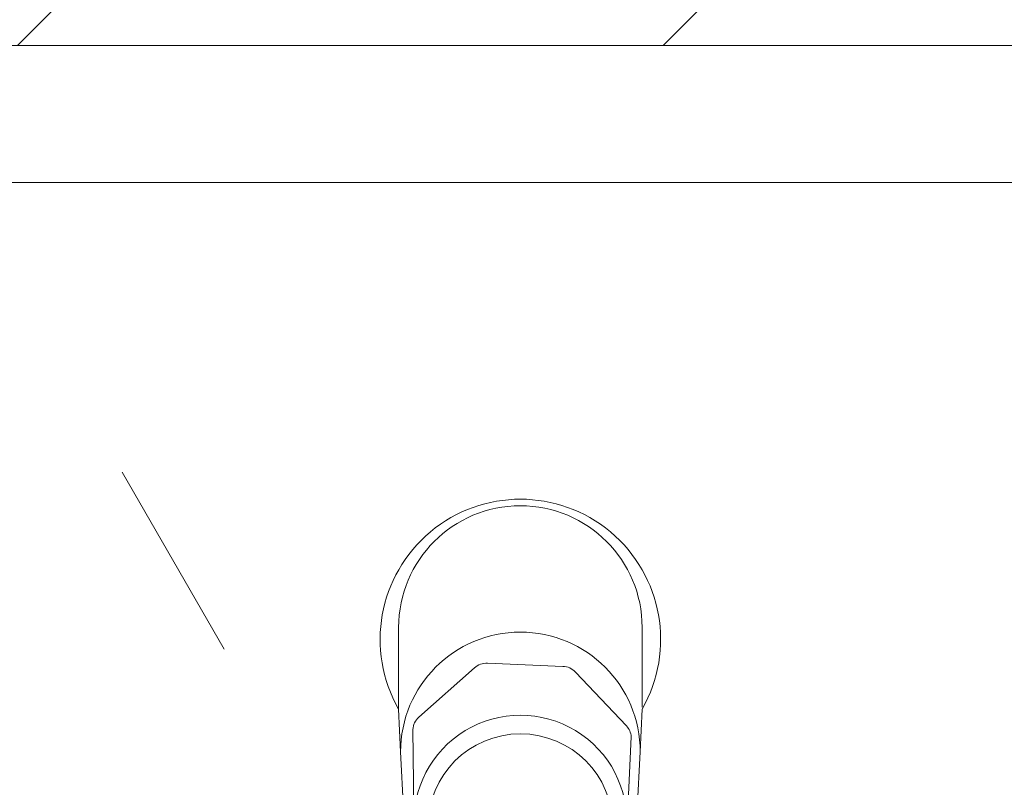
# Model space of a CAD drawing. Header units: millimetres. Extents: x 5980700 to 6194397, y -12939 to 2351883.
# Tile 73 of 124: x 6036539 to 6036701, y -2028 to -1902. Entities that reach past the tile are written whole.
import ezdxf

# ---------------------------------------------------------------- set-up
doc = ezdxf.new("R2010")
doc.units = ezdxf.units.MM
for name, color, linetype, lineweight in [('A-WALL', 113, 'Continuous', 18), ('A-WALL-PATT', 111, 'Continuous', 25), ('P-SANR-FIXT', 6, 'Continuous', 9), ('Q-CASE', 31, 'Continuous', 9)]:
    doc.layers.add(name, color=color, linetype=linetype, lineweight=lineweight)
pattern_1 = [(0, (2e-05, -3e-05), (812.8, 203.2), [33.528, -576.072, 33.528, -576.072, -3251.2]), (0, (2e-05, -3e-05), (812.8, 203.2), [-1219.2, 33.528, -1185.672, 33.528, -576.072, -1422.4]), (0, (2e-05, -3e-05), (812.8, 203.2), [-3048, 33.528, -372.872, 33.528, -982.472]), (120, (304.8, 101.6), (-582.3763620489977, 602.3054481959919), [33.52799999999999, -576.0719999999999, 33.52799999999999, -576.0719999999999, -3251.199999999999]), (120, (304.8, 101.6), (-582.3763620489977, 602.3054481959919), [-1219.2, 33.52799999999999, -1185.672, 33.52799999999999, -576.0719999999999, -1422.4]), (120, (304.8, 101.6), (-582.3763620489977, 602.3054481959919), [-3048, 33.52799999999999, -372.8719999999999, 33.52799999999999, -982.4719999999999]), (240, (406.4, 508), (-230.4236379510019, -805.5054481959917), [33.528, -576.072, 33.528, -576.072, -3251.2]), (240, (406.4, 508), (-230.4236379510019, -805.5054481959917), [-1219.2, 33.528, -1185.672, 33.528, -576.072, -1422.4]), (240, (406.4, 508), (-230.4236379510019, -805.5054481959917), [-3048, 33.528, -372.872, 33.528, -982.472])]
pattern_2 = [(216.87, (635, 1587.5), (4762.494328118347, 3175.008507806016), [793.75, -7143.75]), (206.565, (1587.5, 1111.25), (-1587.501456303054, -1587.499067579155), [1774.879, -1774.879]), (198.435, (1587.5, 317.5), (-3174.997452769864, -1587.50290376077), [1004.024, -4016.092])]

# ---------------------------------------------------------------- blocks, each defined once
blk = doc.blocks.new('Componentes de gabinete 9 - Componentes de gabinete 10-3871332-PLANTA DE CAIMENTO DE PISOS - TÉRREO')
at = {"layer": 'Q-CASE', "lineweight": 5}
h = blk.add_hatch(dxfattribs=at)
h.set_pattern_fill('FP_34', color=256, style=0, pattern_type=2)
h.set_pattern_definition(pattern_1)
h.paths.add_polyline_path([(-4291.627681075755, -2503.341032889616), (-4266.627681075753, -2503.341032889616), (-4266.627681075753, -2018.841821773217), (-4090.616646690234, -2018.841821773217), (-4090.616646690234, -1928.341032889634), (-1916.627681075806, -1928.341032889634), (-1916.627681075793, -2503.341032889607), (-1891.627681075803, -2503.341032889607), (-1891.627681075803, -1905.841032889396), (-4115.616646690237, -1905.841032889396), (-4115.616646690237, -1993.841821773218), (-4291.627681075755, -1993.841821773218), (-4291.627681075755, -2440.934425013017)])
h = blk.add_hatch(dxfattribs=at)
h.set_pattern_fill('FP_33', color=256, style=0, pattern_type=2)
h.set_pattern_definition(pattern_2)
h.paths.add_polyline_path([(-4291.627681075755, -2503.341032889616), (-4266.627681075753, -2503.341032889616), (-4266.627681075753, -2018.841821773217), (-4090.616646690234, -2018.841821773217), (-4090.616646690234, -1928.341032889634), (-1916.627681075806, -1928.341032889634), (-1916.627681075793, -2503.341032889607), (-1891.627681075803, -2503.341032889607), (-1891.627681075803, -1905.841032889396), (-4115.616646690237, -1905.841032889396), (-4115.616646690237, -1993.841821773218), (-4291.627681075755, -1993.841821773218), (-4291.627681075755, -2440.934425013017)])
h = blk.add_hatch(dxfattribs=at)
h.set_pattern_fill('FP_32', color=256, style=0, pattern_type=2)
h.set_pattern_definition(pattern_1)
h.paths.add_polyline_path([(-1916.627681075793, -2503.341032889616), (-1916.627681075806, -1928.341032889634), (-4090.616646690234, -1928.341032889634), (-4090.616646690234, -2018.841821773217), (-4266.627681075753, -2018.841821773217), (-4266.627681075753, -2503.341032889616), (-2157.504512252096, -2503.341032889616)])
h.paths.add_polyline_path([(-3110.634107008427, -2404.163083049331), (-3167.436296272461, -2399.394518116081), (-3221.157012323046, -2385.38959533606), (-3268.906719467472, -2363.038630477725), (-3308.194852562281, -2333.777107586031), (-3337.907475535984, -2297.861812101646), (-3354.729751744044, -2262.080064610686), (-3360.600275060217, -2223.341032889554), (-3354.729751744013, -2184.602001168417), (-3335.245784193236, -2144.961343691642), (-3308.194852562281, -2112.904958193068), (-3268.906719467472, -2083.643435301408), (-3221.157012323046, -2061.292470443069), (-3167.436296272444, -2047.287547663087), (-3110.634107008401, -2042.518982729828), (-3072.063723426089, -2045.756980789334), (-3073.614829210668, -2014.807732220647), (-3075.889238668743, -2009.253733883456), (-3076.651862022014, -2003.300731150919), (-3075.850939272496, -1997.352760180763), (-3073.29385822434, -1991.492903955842), (-3069.878323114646, -1987.058951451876), (-3065.11199704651, -1983.411764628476), (-3059.56534687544, -1981.119493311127), (-3053.61482921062, -1980.337716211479), (-3047.664311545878, -1981.119493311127), (-3040.81046620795, -1984.412028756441), (-3037.351335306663, -1987.058951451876), (-3033.614829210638, -1991.990953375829), (-3031.378719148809, -1997.352760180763), (-3030.577796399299, -2003.300731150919), (-3031.340419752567, -2009.253733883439), (-3033.614829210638, -2014.807732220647), (-3035.478337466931, -2051.831263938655), (-3033.390313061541, -2052.15085995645), (-3025.61542372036, -2054.643551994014), (-3000.111201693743, -2061.292470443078), (-2952.361494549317, -2083.643435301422), (-2913.073361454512, -2112.904958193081), (-2884.108826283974, -2147.229036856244), (-2866.538462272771, -2184.602001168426), (-2860.667938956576, -2223.341032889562), (-2866.538462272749, -2262.080064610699), (-2884.108826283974, -2299.453028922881), (-2913.073361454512, -2333.777107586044), (-2952.361494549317, -2363.038630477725), (-3000.111201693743, -2385.38959533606), (-3053.831917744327, -2399.394518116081)])
h.paths.add_polyline_path([(-2291.627681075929, -2404.16308304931), (-2348.429870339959, -2399.394518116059), (-2402.150586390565, -2385.38959533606), (-2451.939830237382, -2361.51959800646), (-2489.188426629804, -2333.777107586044), (-2518.152961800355, -2299.453028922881), (-2535.72332581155, -2262.080064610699), (-2541.593849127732, -2223.341032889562), (-2535.72332581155, -2184.602001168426), (-2518.152961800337, -2147.229036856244), (-2489.188426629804, -2112.904958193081), (-2449.90029353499, -2083.643435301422), (-2402.150586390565, -2061.292470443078), (-2348.42987034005, -2047.287547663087), (-2310.16307827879, -2044.075036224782), (-2311.627681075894, -2014.807732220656), (-2313.90209053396, -2009.253733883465), (-2314.664713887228, -2003.300731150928), (-2313.863791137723, -1997.352760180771), (-2311.306710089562, -1991.492903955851), (-2304.722171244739, -1984.634033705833), (-2303.124848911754, -1983.411764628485), (-2297.578198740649, -1981.119493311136), (-2291.627681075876, -1980.337716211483), (-2285.677163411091, -1981.119493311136), (-2280.130513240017, -1983.411764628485), (-2275.364187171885, -1987.058951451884), (-2271.62768107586, -1991.990953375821), (-2269.353271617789, -1997.637186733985), (-2268.590648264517, -2003.300731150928), (-2269.353271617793, -2009.253733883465), (-2271.62768107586, -2014.807732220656), (-2271.948652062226, -2044.171044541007), (-2234.825491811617, -2047.287547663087), (-2181.104775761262, -2061.292470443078), (-2133.355068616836, -2083.643435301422), (-2094.066935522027, -2112.904958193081), (-2065.102400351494, -2147.229036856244), (-2047.532036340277, -2184.60200116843), (-2041.661513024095, -2223.341032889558), (-2047.532036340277, -2262.080064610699), (-2065.102400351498, -2299.453028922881), (-2094.066935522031, -2333.777107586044), (-2133.355068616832, -2363.038630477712), (-2181.104775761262, -2385.389595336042), (-2234.825491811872, -2399.394518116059)])
h.paths.add_polyline_path([(-3853.614829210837, -2404.163083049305), (-3910.417018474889, -2399.394518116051), (-3964.137734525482, -2385.389595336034), (-4011.887441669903, -2363.038630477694), (-4055.841707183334, -2329.142378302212), (-4081.97028659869, -2296.553628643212), (-4098.118636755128, -2260.765137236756), (-4103.580997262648, -2223.341032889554), (-4097.710473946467, -2184.602001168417), (-4080.14010993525, -2147.229036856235), (-4051.175574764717, -2112.904958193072), (-4011.887441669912, -2083.643435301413), (-3964.137734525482, -2061.292470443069), (-3910.417018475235, -2047.287547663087), (-3872.19667104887, -2043.171977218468), (-3873.614829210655, -2014.807732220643), (-3875.889238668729, -2009.253733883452), (-3876.651862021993, -2003.300731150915), (-3875.850939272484, -1997.352760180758), (-3873.293858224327, -1991.492903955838), (-3868.415851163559, -1985.939869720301), (-3865.111997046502, -1983.411764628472), (-3859.565346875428, -1981.119493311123), (-3853.61482921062, -1980.337716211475), (-3847.664311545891, -1981.119493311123), (-3842.117661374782, -1983.411764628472), (-3837.351335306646, -1987.058951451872), (-3833.614829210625, -1991.990953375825), (-3831.378719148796, -1997.352760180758), (-3830.577796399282, -2003.300731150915), (-3831.340419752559, -2009.253733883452), (-3833.614829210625, -2014.807732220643), (-3833.935800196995, -2044.171044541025), (-3796.812639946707, -2047.287547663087), (-3743.091923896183, -2061.292470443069), (-3695.342216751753, -2083.643435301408), (-3651.387951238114, -2117.539687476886), (-3625.259371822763, -2150.128437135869), (-3609.111021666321, -2185.91692854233), (-3603.648661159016, -2223.341032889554), (-3609.519184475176, -2262.080064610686), (-3629.681102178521, -2302.524118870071), (-3656.054083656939, -2333.777107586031), (-3695.342216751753, -2363.038630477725), (-3743.091923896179, -2385.38959533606), (-3796.812639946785, -2399.394518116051), (-3847.738132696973, -2403.669732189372)])
h = blk.add_hatch(dxfattribs=at)
h.set_pattern_fill('FP_33', color=256, style=0, pattern_type=2)
h.set_pattern_definition(pattern_2)
h.paths.add_polyline_path([(-1916.627681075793, -2503.341032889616), (-1916.627681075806, -1928.341032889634), (-4090.616646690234, -1928.341032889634), (-4090.616646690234, -2018.841821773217), (-4266.627681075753, -2018.841821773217), (-4266.627681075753, -2503.341032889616), (-2157.504512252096, -2503.341032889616)])
h.paths.add_polyline_path([(-3110.634107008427, -2404.163083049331), (-3167.436296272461, -2399.394518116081), (-3221.157012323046, -2385.38959533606), (-3268.906719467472, -2363.038630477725), (-3308.194852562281, -2333.777107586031), (-3337.907475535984, -2297.861812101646), (-3354.729751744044, -2262.080064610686), (-3360.600275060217, -2223.341032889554), (-3354.729751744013, -2184.602001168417), (-3335.245784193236, -2144.961343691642), (-3308.194852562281, -2112.904958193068), (-3268.906719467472, -2083.643435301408), (-3221.157012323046, -2061.292470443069), (-3167.436296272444, -2047.287547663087), (-3110.634107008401, -2042.518982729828), (-3072.063723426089, -2045.756980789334), (-3073.614829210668, -2014.807732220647), (-3075.889238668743, -2009.253733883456), (-3076.651862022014, -2003.300731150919), (-3075.850939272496, -1997.352760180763), (-3073.29385822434, -1991.492903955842), (-3069.878323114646, -1987.058951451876), (-3065.11199704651, -1983.411764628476), (-3059.56534687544, -1981.119493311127), (-3053.61482921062, -1980.337716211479), (-3047.664311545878, -1981.119493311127), (-3040.81046620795, -1984.412028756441), (-3037.351335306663, -1987.058951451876), (-3033.614829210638, -1991.990953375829), (-3031.378719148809, -1997.352760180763), (-3030.577796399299, -2003.300731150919), (-3031.340419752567, -2009.253733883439), (-3033.614829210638, -2014.807732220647), (-3035.478337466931, -2051.831263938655), (-3033.390313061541, -2052.15085995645), (-3025.61542372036, -2054.643551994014), (-3000.111201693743, -2061.292470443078), (-2952.361494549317, -2083.643435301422), (-2913.073361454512, -2112.904958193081), (-2884.108826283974, -2147.229036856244), (-2866.538462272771, -2184.602001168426), (-2860.667938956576, -2223.341032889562), (-2866.538462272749, -2262.080064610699), (-2884.108826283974, -2299.453028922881), (-2913.073361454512, -2333.777107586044), (-2952.361494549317, -2363.038630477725), (-3000.111201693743, -2385.38959533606), (-3053.831917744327, -2399.394518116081)])
h.paths.add_polyline_path([(-2291.627681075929, -2404.16308304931), (-2348.429870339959, -2399.394518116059), (-2402.150586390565, -2385.38959533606), (-2451.939830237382, -2361.51959800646), (-2489.188426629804, -2333.777107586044), (-2518.152961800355, -2299.453028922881), (-2535.72332581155, -2262.080064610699), (-2541.593849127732, -2223.341032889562), (-2535.72332581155, -2184.602001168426), (-2518.152961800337, -2147.229036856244), (-2489.188426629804, -2112.904958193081), (-2449.90029353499, -2083.643435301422), (-2402.150586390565, -2061.292470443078), (-2348.42987034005, -2047.287547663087), (-2310.16307827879, -2044.075036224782), (-2311.627681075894, -2014.807732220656), (-2313.90209053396, -2009.253733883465), (-2314.664713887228, -2003.300731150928), (-2313.863791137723, -1997.352760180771), (-2311.306710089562, -1991.492903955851), (-2304.722171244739, -1984.634033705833), (-2303.124848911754, -1983.411764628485), (-2297.578198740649, -1981.119493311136), (-2291.627681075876, -1980.337716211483), (-2285.677163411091, -1981.119493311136), (-2280.130513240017, -1983.411764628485), (-2275.364187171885, -1987.058951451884), (-2271.62768107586, -1991.990953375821), (-2269.353271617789, -1997.637186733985), (-2268.590648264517, -2003.300731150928), (-2269.353271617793, -2009.253733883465), (-2271.62768107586, -2014.807732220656), (-2271.948652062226, -2044.171044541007), (-2234.825491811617, -2047.287547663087), (-2181.104775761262, -2061.292470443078), (-2133.355068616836, -2083.643435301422), (-2094.066935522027, -2112.904958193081), (-2065.102400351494, -2147.229036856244), (-2047.532036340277, -2184.60200116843), (-2041.661513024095, -2223.341032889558), (-2047.532036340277, -2262.080064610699), (-2065.102400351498, -2299.453028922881), (-2094.066935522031, -2333.777107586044), (-2133.355068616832, -2363.038630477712), (-2181.104775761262, -2385.389595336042), (-2234.825491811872, -2399.394518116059)])
h.paths.add_polyline_path([(-3853.614829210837, -2404.163083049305), (-3910.417018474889, -2399.394518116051), (-3964.137734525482, -2385.389595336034), (-4011.887441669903, -2363.038630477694), (-4055.841707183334, -2329.142378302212), (-4081.97028659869, -2296.553628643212), (-4098.118636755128, -2260.765137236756), (-4103.580997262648, -2223.341032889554), (-4097.710473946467, -2184.602001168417), (-4080.14010993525, -2147.229036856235), (-4051.175574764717, -2112.904958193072), (-4011.887441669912, -2083.643435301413), (-3964.137734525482, -2061.292470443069), (-3910.417018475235, -2047.287547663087), (-3872.19667104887, -2043.171977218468), (-3873.614829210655, -2014.807732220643), (-3875.889238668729, -2009.253733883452), (-3876.651862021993, -2003.300731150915), (-3875.850939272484, -1997.352760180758), (-3873.293858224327, -1991.492903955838), (-3868.415851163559, -1985.939869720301), (-3865.111997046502, -1983.411764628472), (-3859.565346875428, -1981.119493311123), (-3853.61482921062, -1980.337716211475), (-3847.664311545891, -1981.119493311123), (-3842.117661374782, -1983.411764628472), (-3837.351335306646, -1987.058951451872), (-3833.614829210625, -1991.990953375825), (-3831.378719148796, -1997.352760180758), (-3830.577796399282, -2003.300731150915), (-3831.340419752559, -2009.253733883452), (-3833.614829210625, -2014.807732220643), (-3833.935800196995, -2044.171044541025), (-3796.812639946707, -2047.287547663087), (-3743.091923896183, -2061.292470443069), (-3695.342216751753, -2083.643435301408), (-3651.387951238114, -2117.539687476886), (-3625.259371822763, -2150.128437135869), (-3609.111021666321, -2185.91692854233), (-3603.648661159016, -2223.341032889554), (-3609.519184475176, -2262.080064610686), (-3629.681102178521, -2302.524118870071), (-3656.054083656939, -2333.777107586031), (-3695.342216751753, -2363.038630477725), (-3743.091923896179, -2385.38959533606), (-3796.812639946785, -2399.394518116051), (-3847.738132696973, -2403.669732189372)])
at = {"layer": 'Q-CASE', "color": 133, "lineweight": 5}
blk.add_line((-1916.627681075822, -1928.341032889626), (-4090.616646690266, -1928.341032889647), dxfattribs=at)
blk = doc.blocks.new('Deca_Torneira Decamatic Eco_1173_C_Mesa Fechamento Automatico - 1173_C_Cromado CR10-3134131-PLANTA DE CAIMENTO DE PISOS - TÉRREO')
at = {"layer": 'P-SANR-FIXT', "color": 90, "lineweight": 5}
for p, q in [((-0.8803297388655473, 123.5770627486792), (1.679737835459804, 123.5770627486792)), ((-14.80102195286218, 113.344352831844), (-14.62372851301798, 117.5728564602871)), ((14.62372851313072, 117.5728564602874), (14.8010219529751, 113.3443528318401)), ((-19.67902901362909, 18.49748452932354), (-14.80102195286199, 113.3443528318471)), ((14.8010219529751, 113.3443528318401), (19.67902901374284, 18.49748452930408)), ((-16.87477370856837, 34.50280267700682), (-13.25110610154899, 113.1967488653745)), ((13.32878300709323, 112.7141523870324), (16.84253440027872, 34.32167965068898)), ((-18.20037910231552, 15.99746769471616), (-17.47965503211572, 30.81429193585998)), ((17.66020748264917, 14.80721502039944), (17.4996785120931, 29.9640573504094)), ((-19.99999999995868, 11.46669933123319), (-19.67902901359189, 18.49748453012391)), ((19.67902901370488, 18.49748453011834), (20.0000000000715, 11.4666993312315)), ((-9.049376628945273, 5.386149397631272), (-17.41506971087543, 14.23363392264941)), ((16.68983029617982, 12.79054251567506), (7.560250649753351, 4.683340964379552)), ((20.00000000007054, 11.46669933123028), (20.00000000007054, -1.929821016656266)), ((-19.99999999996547, 11.13449766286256), (-19.99999999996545, -1.929821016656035)), ((5.402621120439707, 3.922296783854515), (-6.968404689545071, 4.445755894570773))]:
    blk.add_line(p, q, dxfattribs=at)
blk.add_circle((6.89019154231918e-11, 30.71981705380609), 15.19214815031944, dxfattribs=at)
for centre, radius, start, end in [((5.637253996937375e-11, 117.5728564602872), 14.62372851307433, 1.488499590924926e-12, 180.0000000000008), ((-1.20154580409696, 112.0492266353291), 13.66100667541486, 84.95406323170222, 174.5599268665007), ((1.45389986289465, 112.3525740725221), 13.38391920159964, 4.249642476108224, 96.23636742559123), ((-1.57590498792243, 111.8444015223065), 11.75326186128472, 86.60716935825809, 173.392830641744), ((1.679737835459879, 111.8995717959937), 11.67749095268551, 4.00000000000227, 90.0000000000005), ((-0.2307316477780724, 29.87114595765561), 17.27646897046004, 89.23477750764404, 175.906959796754), ((-0.23753063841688, 29.36210406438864), 17.78555626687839, 5.621383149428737, 89.23477750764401), ((-0.0003214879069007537, 29.96405735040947), 17.5, 176.2642266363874, 3.735773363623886), ((5.637253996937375e-11, 18.49748452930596), 19.67902901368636, 180.0000000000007, 5.088887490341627e-13), ((-15.30292907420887, 16.23075754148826), 2.906826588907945, 184.6032723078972, 223.3967276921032), ((14.81284892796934, 14.93550151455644), 2.850247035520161, 311.1880770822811, 357.4203082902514), ((5.596646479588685e-11, 0.0338354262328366), 23.03715210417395, 150.2458494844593, 29.75415051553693), ((-6.861577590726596, 7.454811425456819), 3.010951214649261, 223.3967276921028, 267.9667466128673), ((5.532552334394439, 6.992990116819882), 3.073441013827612, 267.5770709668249, 311.2807001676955), ((5.254020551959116e-11, -1.929821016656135), 20.00000000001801, 179.9999999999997, 359.9999999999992)]:
    blk.add_arc(centre, radius, start, end, dxfattribs=at)
blk = doc.blocks.new('BE-PMSa-MOD-ARQ-CONEXAODOFUTURO-EX-000-R_rvt-1-PLANTA DE CAIMENTO DE PISOS - TÉRREO')
at = {"layer": 'A-WALL-PATT', "lineweight": 5}
h = blk.add_hatch(dxfattribs=at)
h.set_pattern_fill('FP_14', color=252, style=0, pattern_type=2)
h.set_pattern_definition([(45, (0, 0), (-53.03300858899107, 53.03300858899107), [])])
h.paths.add_polyline_path([(-1313.614873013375, -1905.841005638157), (-1273.614873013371, -1905.841005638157), (-1273.614873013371, -1890.841005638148), (-1861.627696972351, -1890.841005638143), (-1861.627696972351, -1905.841005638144), (-1568.633892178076, -1905.841005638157)])
h.paths.add_polyline_path([(-263.6148730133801, -1905.841005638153), (-263.6148730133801, -1890.841005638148), (-373.6148730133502, -1890.841005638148), (-373.6148730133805, -1905.841005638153), (-273.6148730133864, -1905.841005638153)])
h.paths.add_polyline_path([(-4090.616662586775, -1905.841005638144), (-1891.627696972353, -1905.841005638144), (-1891.627696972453, -1890.841005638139), (-4115.616662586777, -1890.841005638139), (-4115.616662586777, -1905.841005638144), (-4099.898553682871, -1905.841005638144)])
at = {"layer": 'A-WALL', "color": 130, "lineweight": 9}
blk.add_line((-4115.616662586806, -1905.841005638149), (-1891.627696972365, -1905.841005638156), dxfattribs=at)
at = {"layer": 'P-SANR-FIXT', "color": 250, "lineweight": 5, "rotation": 180}
blk.add_blockref('Deca_Torneira Decamatic Eco_1173_C_Mesa Fechamento Automatico - 1173_C_Cromado CR10-3134131-PLANTA DE CAIMENTO DE PISOS - TÉRREO', (-3853.614845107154, -2003.341005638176), dxfattribs=at)
at = {"layer": 'Q-CASE', "color": 250, "lineweight": 5}
blk.add_blockref('Componentes de gabinete 9 - Componentes de gabinete 10-3871332-PLANTA DE CAIMENTO DE PISOS - TÉRREO', (-1.589655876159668e-05, 2.72512435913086e-05), dxfattribs=at)

msp = doc.modelspace()

# ---------------------------------------------------------------- block references
at = {"lineweight": 5}
msp.add_blockref('BE-PMSa-MOD-ARQ-CONEXAODOFUTURO-EX-000-R_rvt-1-PLANTA DE CAIMENTO DE PISOS - TÉRREO', (6040474.816446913, 0), dxfattribs=at)

doc.saveas('drawing.dxf')
